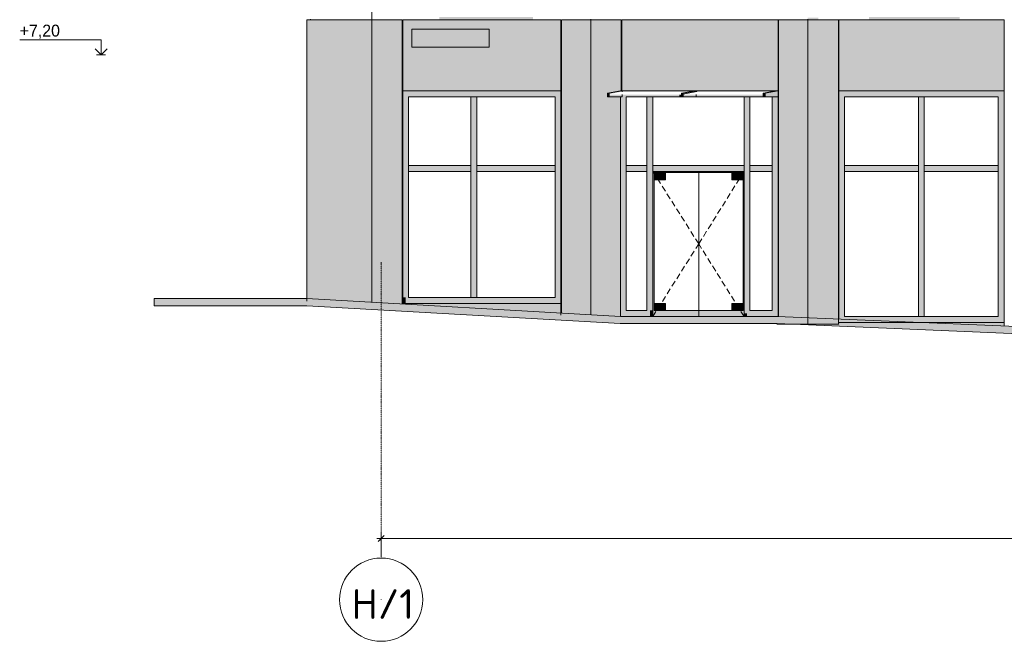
# Model space of a CAD drawing. Header units: millimetres. Extents: x 374857 to 755273, y -2664 to 302042.
# Tile 1 of 48: x 375661 to 392217, y -2664 to 7791. Entities that reach past the tile are written whole.
import ezdxf

# ---------------------------------------------------------------- set-up
doc = ezdxf.new("R2010")
doc.units = ezdxf.units.MM
doc.header["$MEASUREMENT"] = 0
doc.linetypes.add('DASHEDX2', pattern=[150, 100, -50])
doc.linetypes.add('Штрихпунктирная', pattern=[6.702778, 3.527778, -1.763889, 0, -1.411111])
for name, color, linetype, lineweight in [('0_Ном._пера__1', 7, 'Continuous', 0), ('0_Ном._пера__120', 7, 'Continuous', 0), ('0_Ном._пера__141', 7, 'Continuous', 5), ('0_Ном._пера__20', 1, 'Continuous', 0), ('_0 фасадные панели-1_Ном._пера__1', 7, 'Continuous', 0), ('АР-Стены_внешние_.АР_Ном._пера__1', 7, 'Continuous', 0), ('АР-Чертеж-Размеры.АР_Ном._пера__1', 7, 'Continuous', 0)]:
    doc.layers.add(name, color=color, linetype=linetype, lineweight=lineweight)
doc.layers.add('0_Ном._пера__102', color=7, linetype='Continuous', lineweight=5, true_color=0xcccccc)
doc.layers.add('АР-Стены_внешние_.АР_Ном._пера__214', color=7, linetype='Continuous', lineweight=0, true_color=0xe2eaf1)
doc.layers.add('АР-Чертеж-Размеры.АР', color=7, linetype='Continuous')
doc.styles.add('РЎР“Р•РќР•Р\xa0РР\xa0_РЎРўРР›Р¬_1', font='isocpeur.ttf')
doc.styles.add('РЎР“Р•РќР•Р\xa0РР\xa0_РЎРўРР›Р¬_2', font='GOST_Common.ttf')
doc.styles.add('РЎР“Р•РќР•Р\xa0РР\xa0_РЎРўРР›Р¬_3', font='GOTHIC.TTF')
doc.dimstyles.new('СГЕНЕРИР_СТИЛЬ__1', dxfattribs={"dimtxt": 400, "dimasz": 95, "dimexe": 0.18, "dimexo": 30000, "dimgap": 0, "dimtad": 1, "dimtih": 1, "dimtoh": 1, "dimlfac": 0.001, "dimzin": 0, "dimdsep": 46, "dimtxsty": 'РЎР“Р•РќР•Р\xa0РР\xa0_РЎРўРР›Р¬_2', "dimblk": 'ARROWHEAD_6', "dimblk1": 'ARROWHEAD_6', "dimblk2": 'ARROWHEAD_6', "dimcen": 0.09, "dimclrd": 7, "dimclre": 7, "dimclrt": 7, "dimadec": 0, "dimazin": 0, "dimtfac": 1, "dimtdec": 4, "dimtmove": 0, "dimatfit": 3, "dimfxl": 0, "dimtolj": 1, "dimtzin": 0, "dimarcsym": 0})

# ---------------------------------------------------------------- blocks, each defined once
blk = doc.blocks.new('*D3')
at = {"layer": 'АР-Чертеж-Размеры.АР_Ном._пера__1', "color": 7, "linetype": 'Continuous', "lineweight": 0}
for p, q in [((381664, -935), (381739, -935)), ((381789, -885), (381689, -985)), ((381739, -1234), (381739, -841)), ((381739, -935), (425499, -935)), ((425549, -885), (425449, -985)), ((425499, -1234), (425499, -841))]:
    blk.add_line(p, q, dxfattribs=at)
at = {"layer": 'АР-Чертеж-Размеры.АР_Ном._пера__1', "color": 7, "lineweight": 0, "insert": (402962, -855), "char_height": 400, "attachment_point": 7, "style": 'РЎР“Р•РќР•Р\xa0РР\xa0_РЎРўРР›Р¬_2'}
blk.add_mtext('\\A1;{\\pql;\\fGOST Common|b0|i0|c204|p0;\\W1.000000;43,76}', dxfattribs=at)
blk = doc.blocks.new('ARROWHEAD_6')
at = {"color": 0, "linetype": 'Continuous', "lineweight": 0}
for p, q in [((0, 0), (-1, 0)), ((-0.5, -0.5), (0.5, 0.5))]:
    blk.add_line(p, q, dxfattribs=at)
blk = doc.blocks.new('Линейный Размер_1_2', base_point=(377029, 7200))
at = {"layer": '0_Ном._пера__120', "color": 7, "linetype": 'Continuous', "lineweight": 0}
for p, q in [((377029, 7450), (375661, 7450)), ((377029, 7200), (377029, 7450)), ((377029, 7200), (376929, 7300)), ((377129, 7300), (377029, 7200)), ((377029, 7200), (376954, 7200)), ((377029, 7200), (377104, 7200))]:
    blk.add_line(p, q, dxfattribs=at)
at = {"layer": '0_Ном._пера__120', "color": 7, "lineweight": 0, "insert": (375661, 7470), "char_height": 200, "attachment_point": 7, "style": 'РЎР“Р•РќР•Р\xa0РР\xa0_РЎРўРР›Р¬_3'}
blk.add_mtext('\\A1;{\\pql;\\fCentury Gothic|b0|i0|c204|p0;\\W1.000000;+7,20}', dxfattribs=at)

msp = doc.modelspace()

# ---------------------------------------------------------------- hatches: boundary and pattern name
at = {"layer": '0_Ном._пера__1', "linetype": 'Continuous', "lineweight": 0, "true_color": 0x000000}
for points in [[(382149.192, 6595), (382104.14, 6595), (382104.14, 5550), (382198.403, 5550), (382198.403, 6495)], [(382559.781, 6595), (382149.192, 6595), (382198.403, 6495), (382559.781, 6495)], [(383295.706, 6595), (382559.781, 6595), (382559.781, 6495), (383295.706, 6495)], [(383344.917, 6495), (383246.495, 6495), (383246.495, 5550), (383344.917, 5550)], [(383295.706, 6595), (383295.706, 6495), (383740.847, 6495), (383740.847, 6595)], [(383740.847, 6495), (384663.084, 6495), (384761.506, 6595), (383740.847, 6595)], [(384663.084, 6495), (384663.084, 5550), (384761.506, 5550), (384761.506, 6595)], [(385545.157, 6555.842), (385574.843, 6555.834), (385790.512, 6594.992), (385760.826, 6595)], [(385574.843, 6555.834), (385545.157, 6555.842), (385545.157, 6495), (385574.843, 6495)], [(385790.512, 6594.992), (385574.843, 6555.834), (385574.843, 6540.853), (385790.512, 6580.013)], [(385574.881, 6530.86), (385574.843, 6495), (385790.512, 6495), (385790.512, 6530.86)], [(386257.101, 6595), (385761.446, 6595), (385790.512, 6594.992), (385790.512, 6580.132), (386257.101, 6580.132)], [(385761.459, 6495), (385761.459, 5630), (385860.408, 5630), (385860.408, 6495), (385824.92, 6530.86), (385790.512, 6530.86), (385790.512, 6495)], [(385824.92, 6530.86), (385860.408, 6495), (386257.101, 6495), (386257.101, 6530.86)], [(386306.582, 6495), (386207.62, 6495), (386207.62, 5340), (386306.582, 5340)], [(386751.591, 6595), (386257.101, 6595), (386257.101, 6580.132), (386751.591, 6580.132)], [(386257.101, 6495), (386751.591, 6495), (386751.591, 6530.86), (386257.101, 6530.86)], [(386751.591, 6580.132), (386935.531, 6580.132), (387017.418, 6595), (386751.591, 6595)], [(386787.395, 6530.86), (386751.591, 6530.86), (386751.591, 6495), (386787.395, 6495)], [(386787.395, 6553.236), (386817.081, 6553.228), (387047.107, 6594.993), (387017.418, 6595)], [(386817.081, 6553.228), (386787.395, 6553.236), (386787.395, 6495), (386817.081, 6495)], [(386817.081, 6553.228), (386817.081, 6540.853), (387032.683, 6580.132), (387047.148, 6582.626), (387047.148, 6595)], [(386817.081, 6530.86), (386817.081, 6495), (387032.793, 6495), (387032.793, 6530.86)], [(387032.793, 6530.86), (387032.793, 6495), (387889.655, 6495), (387889.655, 6530.86)], [(387047.148, 6595), (387047.148, 6580.132), (387889.655, 6580.132), (387889.655, 6595)], [(387840.174, 6495), (387840.174, 5630), (387939.136, 5630), (387939.136, 6495)], [(387889.655, 6580.132), (388297.453, 6580.132), (388379.34, 6595), (387889.655, 6595)], [(387889.655, 6530.86), (387889.655, 6495), (388163.671, 6495), (388163.671, 6530.86)], [(388379.34, 6595), (388163.671, 6555.842), (388193.357, 6555.834), (388411.653, 6595)], [(388193.357, 6555.834), (388163.671, 6555.842), (388163.671, 6495), (388193.357, 6495)], [(388411.653, 6595), (388193.357, 6555.834), (388193.357, 6527.568), (388411.653, 6567.205)], [(388193.395, 6530.86), (388193.357, 6540.853), (388193.357, 6495), (388411.653, 6495), (388411.653, 6570.3), (388194.445, 6530.86)], [(388312.691, 6495), (388312.691, 5630), (388411.653, 5630), (388411.653, 6495), (388409.026, 6495)], [(389531.336, 6495), (389436.319, 6595), (389436.319, 5550), (389531.336, 5550)], [(389436.319, 6595), (389531.336, 6495), (390274.068, 6495), (390274.068, 6595)], [(390274.068, 6595), (390274.068, 6495), (390821.872, 6495), (390821.872, 6595)], [(390772.352, 6495), (390772.352, 5550), (390871.393, 5550), (390871.393, 6495)], [(390821.872, 6495), (391462.563, 6495), (391462.563, 6595), (390821.872, 6595)], [(391462.563, 6495), (392112.409, 6495), (392211.45, 6595), (391462.563, 6595)], [(392112.409, 6495), (392112.409, 5550), (392211.45, 5550), (392211.45, 6595)], [(385761.459, 5630), (385761.459, 3120), (385860.408, 3120), (385860.408, 5630)], [(387840.174, 5630), (387840.174, 5340), (387939.136, 5340), (387939.136, 5630)], [(388411.653, 3120), (388411.653, 5630), (388312.691, 5630), (388312.691, 3120)], [(382198.403, 5550), (382104.14, 5550), (382104.14, 5290), (382198.403, 5290)], [(383344.917, 5550), (383246.495, 5550), (383246.495, 5290), (383344.917, 5290)], [(384663.084, 5340), (384664.853, 5340), (384664.853, 5290), (384761.506, 5290), (384761.506, 5550), (384663.084, 5550)], [(389531.336, 5550), (389436.319, 5550), (389436.319, 5290), (389531.336, 5290)], [(390772.352, 5550), (390772.352, 5290), (390871.393, 5290), (390871.393, 5550)], [(392112.409, 5340), (392112.409, 5290), (392211.45, 5290), (392211.45, 5550), (392112.409, 5550)], [(382559.781, 5340), (382198.403, 5340), (382198.403, 5240), (382559.781, 5240)], [(382559.781, 5340), (382559.781, 5240), (383246.495, 5240), (383246.495, 5340)], [(383344.917, 5340), (383344.917, 5240), (383740.847, 5240), (383740.847, 5340)], [(383740.847, 5340), (383740.847, 5240), (384664.853, 5240), (384664.853, 5340)], [(385860.408, 5340.065), (385860.408, 5240.065), (388411.653, 5240.065), (388411.653, 5340.065)], [(389531.336, 5240), (390274.068, 5240), (390274.068, 5340), (389531.336, 5340)], [(390274.068, 5340), (390274.068, 5240), (390772.352, 5240), (390772.352, 5340)], [(390871.393, 5340), (390871.393, 5240), (391462.563, 5240), (391462.563, 5340)], [(391462.563, 5340), (391462.563, 5240), (392113.79, 5240), (392113.79, 5340)], [(382198.403, 5290), (382104.14, 5290), (382104.14, 3650), (382198.403, 3650)], [(383344.917, 5290), (383246.495, 5290), (383246.495, 3650), (383344.917, 3650)], [(384664.853, 5240), (384663.084, 5240), (384663.084, 3650), (384761.506, 3650), (384761.506, 5290), (384664.853, 5290)], [(386306.582, 5240.065), (386207.62, 5240.065), (386207.62, 3120), (386306.582, 3120)], [(386306.582, 2900), (386330.686, 2900), (386330.686, 5240.065), (386306.582, 5240.065)], [(386787.395, 5240.065), (386310.893, 5240.065), (386330.686, 5220.065), (387824.693, 5220.065), (387840.174, 5235.709), (387840.174, 5240.065), (387037.119, 5240.065)], [(386330.686, 5220.065), (386330.686, 5100.065), (386517.437, 5100.065), (386517.437, 5220.065)], [(387824.693, 5220.065), (387637.942, 5220.065), (387637.942, 5100.065), (387824.693, 5100.065)], [(387824.693, 5240.065), (387824.693, 2900), (387840.174, 2900), (387840.174, 5240.065)], [(387840.174, 5240.065), (387840.174, 3120), (387939.136, 3120), (387939.136, 5240.065)], [(389531.336, 5290), (389436.319, 5290), (389436.319, 3650), (389531.336, 3650)], [(390772.352, 5290), (390772.352, 3650), (390871.393, 3650), (390871.393, 5290)], [(392112.409, 5240), (392112.409, 3650), (392211.45, 3650), (392211.45, 5290), (392113.79, 5290), (392113.79, 5240)], [(382198.403, 3650), (382104.14, 3650), (382104.14, 3120), (382198.403, 3120)], [(383344.917, 3650), (383246.495, 3650), (383246.495, 3120), (383344.917, 3120)], [(384663.084, 3650), (384663.084, 3120), (384761.506, 3020), (384761.506, 3650)], [(389531.336, 3650), (389436.319, 3650), (389436.319, 2756.082), (389531.336, 2800)], [(390772.352, 3650), (390772.352, 2800), (390871.393, 2800), (390871.393, 3650)], [(392112.409, 3650), (392112.409, 2800), (392211.45, 2700), (392211.45, 3650)], [(382149.192, 3120), (382104.14, 3120), (382104.14, 3020), (382149.192, 3020)], [(382149.192, 3020), (382559.781, 3020), (382559.781, 3120), (382149.192, 3120)], [(383295.706, 3120), (382559.781, 3120), (382559.781, 3020), (383295.706, 3020)], [(383295.706, 3120), (383295.706, 3020), (383740.847, 3020), (383740.847, 3120)], [(384663.084, 3120), (383740.847, 3120), (383740.847, 3020), (384761.506, 3020)], [(385761.459, 3120), (385761.459, 2800.014), (385860.408, 2900), (385860.408, 3120)], [(386306.582, 3120), (386207.62, 3120), (386207.62, 2900), (386306.582, 2900)], [(386330.686, 2900), (386517.437, 2900), (386517.437, 3020), (386330.686, 3020)], [(387824.693, 2900), (387824.693, 3020), (387637.942, 3020), (387637.942, 2900)], [(387840.174, 2850), (387889.655, 2850), (387889.655, 2900), (387920.787, 2900), (387920.787, 2850), (387939.136, 2850), (387939.136, 3120), (387840.174, 3120)], [(388411.653, 3120), (388312.691, 3120), (388312.691, 2900), (388411.653, 2800)], [(385761.459, 2800), (386257.101, 2800), (386257.101, 2900), (385860.408, 2900), (385761.459, 2800.014)], [(386257.101, 2800), (386306.582, 2800), (386306.582, 2900), (386257.101, 2900)], [(386306.582, 2900), (386306.582, 2800), (386751.591, 2800), (386751.591, 2900)], [(386751.591, 2800), (387840.174, 2800), (387840.174, 2900), (386751.591, 2900)], [(387840.174, 2800), (387889.655, 2800), (387889.655, 2850), (387840.174, 2850)], [(387889.655, 2800), (388411.653, 2800), (388312.691, 2900), (387939.136, 2900), (387939.136, 2850), (387920.787, 2850), (387920.787, 2900), (387889.655, 2900)], [(389436.319, 2756.082), (390274.068, 2720.656), (390274.068, 2800), (389531.336, 2800)], [(390274.068, 2800), (390274.068, 2700), (390821.872, 2700), (390821.872, 2800)], [(390821.872, 2700), (391462.563, 2700), (391462.563, 2800), (390821.872, 2800)], [(392112.409, 2800), (391462.563, 2800), (391462.563, 2700), (392211.45, 2700)]]:
    msp.add_hatch(color=18, dxfattribs=at).paths.add_polyline_path(points)
at = {"layer": '0_Ном._пера__1', "linetype": 'Continuous', "lineweight": 0}
msp.add_hatch(color=7, dxfattribs=at).paths.add_polyline_path([(377921.369, 2980), (380487.566, 2979.786), (385758.036, 2680), (388395.217, 2680), (394307.158, 2430), (398436.684, 2430), (411874.166, 1980), (414501.58, 1980), (426734.149, 1479.593), (428774.075, 1479.593), (431681.511, 1179.914), (433787.906, 1179.914), (435183.358, 1180.004), (436824.151, 880), (438131.732, 880), (439945.377, 780.198), (444950.643, 480), (446759.61, 480), (446759.61, 600), (444954.238, 600), (439952.266, 900), (438135.032, 1000), (436835.032, 1000), (435194.235, 1300.004), (433787.903, 1299.914), (431687.679, 1299.914), (428780.243, 1599.593), (426736.602, 1599.593), (414504.033, 2100), (411876.175, 2100), (398438.693, 2550), (394309.694, 2550), (388397.753, 2800), (385761.446, 2800), (380490.981, 3099.786), (377921.379, 3100)])
at = {"layer": 'АР-Стены_внешние_.АР_Ном._пера__214', "linetype": 'Continuous', "lineweight": 0, "true_color": 0xe5e8eb}
for points in [[(382094.268, 2989.694), (382094.268, 7788.425), (380490.981, 7788.425), (380490.981, 3059.396)], [(382104.268, 6595), (384761.654, 6595), (384761.654, 7788.425), (384294.534, 7788.425), (384294.534, 7833.425), (383825.077, 7833.425), (382933.895, 7833.425), (382714.697, 7833.425), (382714.697, 7788.43), (382104.268, 7788.43)], [(384771.655, 7788.425), (384771.655, 2856.3), (385261.54, 2828.435), (385261.54, 7788.425)], [(385261.54, 7788.425), (385261.54, 2828.022), (385761.446, 2802.073), (385761.446, 6495), (385545.157, 6495), (385545.157, 6531.804), (385545.123, 6540.853), (385545.157, 6540.859), (385545.157, 6555.842), (385760.826, 6595), (385776.321, 6594.997), (385776.321, 7788.425)], [(388411.653, 7788.425), (385786.321, 7788.425), (385786.321, 6595), (387003.13, 6595), (388411.653, 6595)], [(388421.654, 7788.425), (388421.654, 2670), (388911.538, 2670), (388911.538, 7788.425)], [(388911.538, 2670), (389089.011, 2670), (389089.011, 7823.425), (388911.538, 7823.425)], [(389089.011, 7788.425), (389089.011, 2670), (389426.319, 2670), (389426.319, 7788.425)], [(389943.672, 7788.425), (389436.319, 7788.425), (389436.319, 6595), (392211.607, 6595), (392211.607, 7788.425), (391465.08, 7788.425), (391465.08, 7833.425), (390859.981, 7833.425), (389943.672, 7833.425)], [(384761.506, 3020), (382104.14, 3020), (382104.14, 3008.029), (384761.506, 2856.877)], [(392211.45, 2638.729), (392211.45, 2700), (390762.529, 2700)]]:
    msp.add_hatch(color=254, dxfattribs=at).paths.add_polyline_path(points)

# ---------------------------------------------------------------- linework, layer by layer
at = {"layer": '0_Ном._пера__1', "color": 7, "linetype": 'Штрихпунктирная', "lineweight": 0}
msp.add_line((381738.982, 3713.426), (381738.982, -1263.734), dxfattribs=at)
at = {"layer": '0_Ном._пера__1', "color": 7, "linetype": 'Continuous', "lineweight": 0}
msp.add_line((389432.322, 2700), (390274.068, 2700), dxfattribs=at)
at = {"layer": '0_Ном._пера__1', "color": 7, "linetype": 'Continuous', "lineweight": 0, "flags": 128}
msp.add_lwpolyline([(411876.175, 2100), (398438.693, 2550), (394309.694, 2550), (388397.753, 2800), (385761.446, 2800), (380490.981, 3099.786), (377921.379, 3100), (377921.369, 2980), (380487.566, 2979.786), (385758.036, 2680), (388395.217, 2680), (394307.158, 2430), (398436.684, 2430), (411874.166, 1980)], dxfattribs=at)
at = {"layer": '0_Ном._пера__1', "color": 7, "linetype": 'Continuous', "lineweight": 0}
msp.add_circle((381738.982, -1963.734), 700, dxfattribs=at)
at = {"layer": '0_Ном._пера__1', "color": 7, "linetype": 'Штрихпунктирная', "lineweight": 0}
msp.add_point((381738.982, -963.234), dxfattribs=at)
msp.add_point((381738.982, -963.234), dxfattribs=at)
at = {"layer": '0_Ном._пера__102', "color": 254, "linetype": 'Continuous', "lineweight": 5, "true_color": 0xcccccc, "flags": 128}
msp.add_lwpolyline([(382254.696, 7630.922), (383554.696, 7630.963), (383554.706, 7330.963), (382254.706, 7330.922)], close=True, dxfattribs=at)
at = {"layer": '0_Ном._пера__141', "color": 7, "linetype": 'Continuous', "lineweight": 5}
msp.add_circle((381738.982, -1963.734), 0.5, dxfattribs=at)
at = {"layer": '0_Ном._пера__20', "color": 1, "linetype": 'Continuous', "lineweight": 0, "flags": 128}
msp.add_lwpolyline([(377921.369, 2980), (377921.379, 3100)], dxfattribs=at)
at = {"layer": '_0 фасадные панели-1_Ном._пера__1', "color": 7, "linetype": 'Continuous', "lineweight": 0}
for p, q in [((381581.352, 3037.765), (381581.352, 10903.348)), ((380490.981, 7788.425), (380490.981, 3059.396)), ((382094.268, 7788.425), (380490.981, 7788.425)), ((382094.268, 3008.59), (382094.268, 7788.425)), ((382104.268, 6595), (382104.268, 7788.425)), ((384761.654, 7788.425), (382104.268, 7788.425)), ((384761.654, 6595), (384761.654, 7788.425)), ((384771.655, 2856.875), (384771.655, 7788.425)), ((385263.405, 7788.425), (384771.655, 7788.425)), ((385263.405, 7788.425), (385263.405, 2828.435)), ((385776.321, 7788.425), (385263.406, 7788.425)), ((385776.321, 6595), (385776.321, 7788.425)), ((385786.321, 6595), (385786.321, 7788.425)), ((388411.653, 7788.425), (385786.321, 7788.425)), ((388411.653, 2800), (388411.653, 7788.425)), ((388421.654, 2800), (388421.654, 7788.425)), ((388913.404, 7788.425), (388421.654, 7788.425)), ((388913.404, 2670), (388913.404, 7788.425)), ((389426.319, 7788.425), (388913.404, 7788.425)), ((389426.319, 2670), (389426.319, 7788.425)), ((389436.319, 2756.082), (389436.319, 7788.425)), ((392211.607, 7788.425), (389436.319, 7788.425)), ((392211.607, 6595), (392211.607, 7788.425)), ((382104.14, 3020), (382104.14, 6595)), ((382105.143, 6595), (382113.99, 6595)), ((384751.702, 6595), (382113.99, 6595)), ((385761.446, 2800), (385761.446, 6495)), ((388379.34, 6595), (387889.655, 6595)), ((392201.573, 6595), (389436.319, 6595)), ((384751.702, 3020), (382113.99, 3020)), ((384761.506, 2820), (384761.506, 3020)), ((388411.653, 2800), (385761.446, 2800)), ((388911.538, 2670), (388390.004, 2670)), ((389089.011, 2670), (388911.538, 2670)), ((389432.322, 2670), (389089.011, 2670)), ((389442.284, 2695), (389435.377, 2695))]:
    msp.add_line(p, q, dxfattribs=at)
at = {"layer": 'АР-Стены_внешние_.АР_Ном._пера__1', "color": 7, "linetype": 'Continuous', "lineweight": 0}
for p, q in [((380552.921, 7798.425), (380552.921, 7788.425)), ((385263.405, 7788.425), (385263.405, 7798.425)), ((388913.404, 7798.425), (388913.404, 7788.425)), ((382149.192, 6595), (382125.162, 6595)), ((382559.781, 6595), (382149.192, 6595)), ((382198.403, 6495), (382198.403, 5550)), ((382559.781, 6495), (382198.403, 6495)), ((383295.706, 6595), (382559.781, 6595)), ((383295.706, 6495), (382559.781, 6495)), ((383246.495, 5550), (383246.495, 6495)), ((383740.847, 6595), (383295.706, 6595)), ((383740.847, 6495), (383295.706, 6495)), ((383344.917, 5550), (383344.917, 6495)), ((384761.506, 6595), (383740.847, 6595)), ((384663.084, 6495), (383740.847, 6495)), ((384663.084, 5550), (384663.084, 6495)), ((384761.506, 5550), (384761.506, 6595)), ((385760.826, 6595), (385545.157, 6555.842)), ((385545.157, 6495), (385545.157, 6555.842)), ((385545.157, 6555.842), (385574.843, 6555.834)), ((385574.843, 6495), (385545.157, 6495)), ((385790.512, 6594.992), (385574.843, 6555.834)), ((385574.843, 6555.834), (385574.843, 6495)), ((385574.843, 6495), (385790.512, 6495)), ((385760.826, 6595), (385790.512, 6594.992)), ((386257.101, 6595), (385761.446, 6595)), ((385790.512, 6594.992), (385790.512, 6580.013)), ((385790.512, 6530.86), (385790.512, 6495)), ((385860.408, 6495), (385860.408, 5630)), ((386207.62, 6495), (385860.408, 6495)), ((386257.101, 6495), (386207.62, 6495)), ((386207.62, 5630), (386207.62, 6495)), ((386751.591, 6595), (386257.101, 6595)), ((386306.582, 6495), (386257.101, 6495)), ((386751.591, 6495), (386306.582, 6495)), ((386306.582, 5340), (386306.582, 6495)), ((387889.655, 6595), (386751.591, 6595)), ((386787.395, 6495), (386751.591, 6495)), ((387017.418, 6595), (386787.395, 6553.236)), ((386787.395, 6530.86), (386787.395, 6553.236)), ((386787.395, 6553.236), (386817.081, 6553.228)), ((386787.395, 6495), (386787.395, 6530.86)), ((387840.174, 6495), (386787.395, 6495)), ((387047.148, 6595), (386817.081, 6553.228)), ((387047.148, 6582.626), (386817.081, 6540.853)), ((386817.081, 6553.228), (386817.081, 6530.86)), ((386817.081, 6530.86), (386817.081, 6495)), ((387032.793, 6530.86), (387032.793, 6495)), ((387047.148, 6595), (387047.148, 6582.626)), ((387889.655, 6495), (387840.174, 6495)), ((387840.174, 5630), (387840.174, 6495)), ((387939.136, 6495), (387889.655, 6495)), ((387939.136, 5630), (387939.136, 6495)), ((388163.671, 6495), (387939.136, 6495)), ((388379.34, 6595), (388163.671, 6555.842)), ((388163.671, 6495), (388163.671, 6555.842)), ((388163.671, 6555.842), (388193.357, 6555.834)), ((388193.357, 6495), (388163.671, 6495)), ((388411.653, 6595), (388193.357, 6555.834)), ((388193.357, 6555.834), (388193.357, 6495)), ((388193.357, 6495), (388411.653, 6495)), ((388312.691, 5630), (388312.691, 6490.427)), ((388379.34, 6595), (388411.653, 6595)), ((388411.653, 6595), (388409.026, 6595)), ((389531.336, 6495), (389531.336, 5550)), ((390274.068, 6495), (389531.336, 6495)), ((390772.352, 6495), (390274.068, 6495)), ((390772.352, 5550), (390772.352, 6495)), ((390821.872, 6495), (390772.352, 6495)), ((390871.393, 6495), (390821.872, 6495)), ((390871.393, 5550), (390871.393, 6495)), ((391462.563, 6495), (390871.393, 6495)), ((392112.409, 6495), (391462.563, 6495)), ((392112.409, 5550), (392112.409, 6495)), ((392211.45, 6595), (392201.573, 6595)), ((392211.45, 5550), (392211.45, 6595)), ((385860.408, 5630), (385860.408, 3120)), ((386207.62, 3120), (386207.62, 5630)), ((387840.174, 5340), (387840.174, 5630)), ((387939.136, 5240.065), (387939.136, 5630)), ((388312.691, 3120), (388312.691, 5630)), ((382198.403, 5550), (382198.403, 5340)), ((383246.495, 5290), (383246.495, 5550)), ((383344.917, 5340), (383344.917, 5550)), ((384663.084, 5290), (384663.084, 5550)), ((384761.506, 5290), (384761.506, 5550)), ((389531.336, 5550), (389531.336, 5340)), ((390772.352, 5290), (390772.352, 5550)), ((390871.393, 5340), (390871.393, 5550)), ((392112.409, 5290), (392112.409, 5550)), ((392211.45, 5290), (392211.45, 5550)), ((382198.403, 5340), (382559.781, 5340)), ((382198.403, 5340), (382198.403, 5290)), ((382559.781, 5340), (383246.495, 5340)), ((383344.917, 5290), (383344.917, 5340)), ((383344.917, 5340), (383740.847, 5340)), ((383740.847, 5340), (384663.084, 5340)), ((386207.62, 5340), (385860.408, 5340)), ((386306.582, 3120), (386306.582, 5340)), ((387840.174, 5340), (386306.582, 5340)), ((387840.174, 3120), (387840.174, 5340)), ((388312.691, 5340), (387939.136, 5340)), ((389531.336, 5340), (390274.068, 5340)), ((389531.336, 5340), (389531.336, 5290)), ((390274.068, 5340), (390772.352, 5340)), ((390871.393, 5290), (390871.393, 5340)), ((390871.393, 5340), (391462.563, 5340)), ((391462.563, 5340), (392112.409, 5340)), ((382198.403, 5290), (382198.403, 5240)), ((382198.403, 5240), (382559.781, 5240)), ((382198.403, 5240), (382198.403, 3650)), ((382559.781, 5240), (383246.495, 5240)), ((383246.495, 3650), (383246.495, 5290)), ((383344.917, 5240), (383344.917, 5290)), ((383344.917, 3650), (383344.917, 5240)), ((383344.917, 5240), (383740.847, 5240)), ((383740.847, 5240), (384663.084, 5240)), ((384663.084, 3650), (384663.084, 5290)), ((384761.506, 3650), (384761.506, 5290)), ((386207.62, 5240.065), (385860.408, 5240.065)), ((387840.174, 5240.065), (386306.582, 5240.065)), ((386330.686, 3020), (386330.686, 5220.065)), ((386330.686, 5220.065), (386330.686, 5100.065)), ((386330.686, 5220.065), (386517.437, 5220.065)), ((386517.437, 5100.065), (386517.437, 5220.065)), ((386517.437, 5220.065), (387637.942, 5220.065)), ((387079.126, 2800), (387079.126, 5240.065)), ((387637.942, 5100.065), (387637.942, 5220.065)), ((387637.942, 5220.065), (387824.693, 5220.065)), ((387824.693, 5220.065), (387824.693, 5100.065)), ((387824.693, 5220.065), (387824.693, 3020)), ((387939.136, 2900), (387939.136, 5240.065)), ((388312.69, 5240.065), (387939.136, 5240.065)), ((389531.336, 5290), (389531.336, 5240)), ((389531.336, 5240), (390274.068, 5240)), ((389531.336, 5240), (389531.336, 3650)), ((390274.068, 5240), (390772.352, 5240)), ((390772.352, 3650), (390772.352, 5290)), ((390871.393, 5240), (390871.393, 5290)), ((390871.393, 3650), (390871.393, 5240)), ((390871.393, 5240), (391462.563, 5240)), ((391462.563, 5240), (392112.409, 5240)), ((392112.409, 3650), (392112.409, 5290)), ((392211.45, 3650), (392211.45, 5290)), ((386330.686, 5100.065), (386517.437, 5100.065)), ((387824.693, 5100.065), (387637.942, 5100.065)), ((382198.403, 3650), (382198.403, 3120)), ((383246.495, 3120), (383246.495, 3650)), ((383344.917, 3120), (383344.917, 3650)), ((384663.084, 3120), (384663.084, 3650)), ((384761.506, 3020), (384761.506, 3650)), ((389531.336, 3650), (389531.336, 2800)), ((390772.352, 2800), (390772.352, 3650)), ((390871.393, 2800), (390871.393, 3650)), ((392112.409, 2800), (392112.409, 3650)), ((392211.45, 2700), (392211.45, 3650)), ((382104.14, 3020), (382149.192, 3020)), ((382149.192, 3020), (382559.781, 3020)), ((382198.403, 3120), (382559.781, 3120)), ((382559.781, 3120), (383246.495, 3120)), ((382559.781, 3020), (383295.706, 3020)), ((383246.495, 3120), (383295.706, 3120)), ((383295.706, 3120), (383344.917, 3120)), ((383295.706, 3020), (383740.847, 3020)), ((383344.917, 3120), (383740.847, 3120)), ((383740.847, 3120), (384663.084, 3120)), ((383740.847, 3020), (384761.506, 3020)), ((385860.408, 3120), (385860.408, 2900)), ((386207.62, 2900), (386207.62, 3120)), ((386306.582, 2900), (386306.582, 3120)), ((386517.437, 3020), (386330.686, 3020)), ((386330.686, 3020), (386330.686, 2900)), ((386380.734, 3019.76), (386380.834, 3020)), ((386517.437, 2900), (386517.437, 3020)), ((387637.942, 2900), (387637.942, 3020)), ((387637.942, 3020), (387824.693, 3020)), ((387774.645, 3019.76), (387774.545, 3020)), ((387824.693, 3020), (387824.693, 2900)), ((387840.174, 2900), (387840.174, 3120)), ((388312.691, 2900), (388312.691, 3120)), ((385860.408, 2900), (386207.62, 2900)), ((386306.582, 2900), (386306.582, 2800)), ((386330.686, 2900), (386751.591, 2900)), ((386751.591, 2900), (387824.693, 2900)), ((387840.174, 2850), (387840.174, 2900)), ((387840.174, 2800), (387840.174, 2850)), ((387939.136, 2900), (388312.691, 2900)), ((385761.446, 2800), (386257.101, 2800)), ((386257.101, 2800), (386306.582, 2800)), ((386306.582, 2800), (386751.591, 2800)), ((386751.591, 2800), (387840.174, 2800)), ((387840.174, 2800), (387889.655, 2800)), ((387889.655, 2800), (388411.653, 2800)), ((389432.322, 2700.028), (390274.068, 2700)), ((389531.336, 2800), (390274.068, 2800)), ((390274.068, 2800), (390772.352, 2800)), ((390274.068, 2700), (390821.872, 2700)), ((390772.352, 2800), (390821.872, 2800)), ((390821.872, 2800), (390871.393, 2800)), ((390821.872, 2700), (391462.563, 2700)), ((390871.393, 2800), (391462.563, 2800)), ((391462.563, 2800), (392112.409, 2800)), ((391462.563, 2700), (392211.45, 2700)), ((392211.45, 2700), (392211.45, 2638.728))]:
    msp.add_line(p, q, dxfattribs=at)
at = {"layer": 'АР-Стены_внешние_.АР_Ном._пера__1', "color": 7, "linetype": 'DASHEDX2', "lineweight": 0}
for p, q in [((387079.126, 4020.033), (386306.582, 5240.065)), ((387079.126, 4020.033), (387840.174, 5240.065)), ((386306.582, 2800), (387079.126, 4020.033)), ((387840.174, 2800), (387079.126, 4020.033))]:
    msp.add_line(p, q, dxfattribs=at)

# ---------------------------------------------------------------- block references
at = {"color": 7, "linetype": 'Continuous', "lineweight": 0}
msp.add_blockref('Линейный Размер_1_2', (377029.266, 7200), dxfattribs=at)

# ---------------------------------------------------------------- texts
at = {"layer": '0_Ном._пера__141', "color": 7, "linetype": 'Continuous', "lineweight": 5, "insert": (381240.917, -2286.314), "char_height": 500, "attachment_point": 7, "style": 'РЎР“Р•РќР•Р\xa0РР\xa0_РЎРўРР›Р¬_1'}
msp.add_mtext('\\A1;{\\pql;\\fISOCPEUR|b0|i0|c204|p0;\\W1.000000;Н/1}', dxfattribs=at)

# ---------------------------------------------------------------- dimensions: what is measured, and where the dimension line sits
at = {"layer": 'АР-Чертеж-Размеры.АР', "color": 7, "linetype": 'Continuous', "lineweight": 0}
dim = msp.add_linear_dim(base=(425498.982, -934.783), p1=(381738.982, -1263.734), p2=(425498.982, -1263.734), dimstyle='СГЕНЕРИР_СТИЛЬ__1', dxfattribs=at)
dim.commit()
dim.dimension.update_dxf_attribs({"geometry": '*D3', "text_midpoint": (403632.492, -654.783), "dimtype": 160})

doc.saveas('drawing.dxf')
